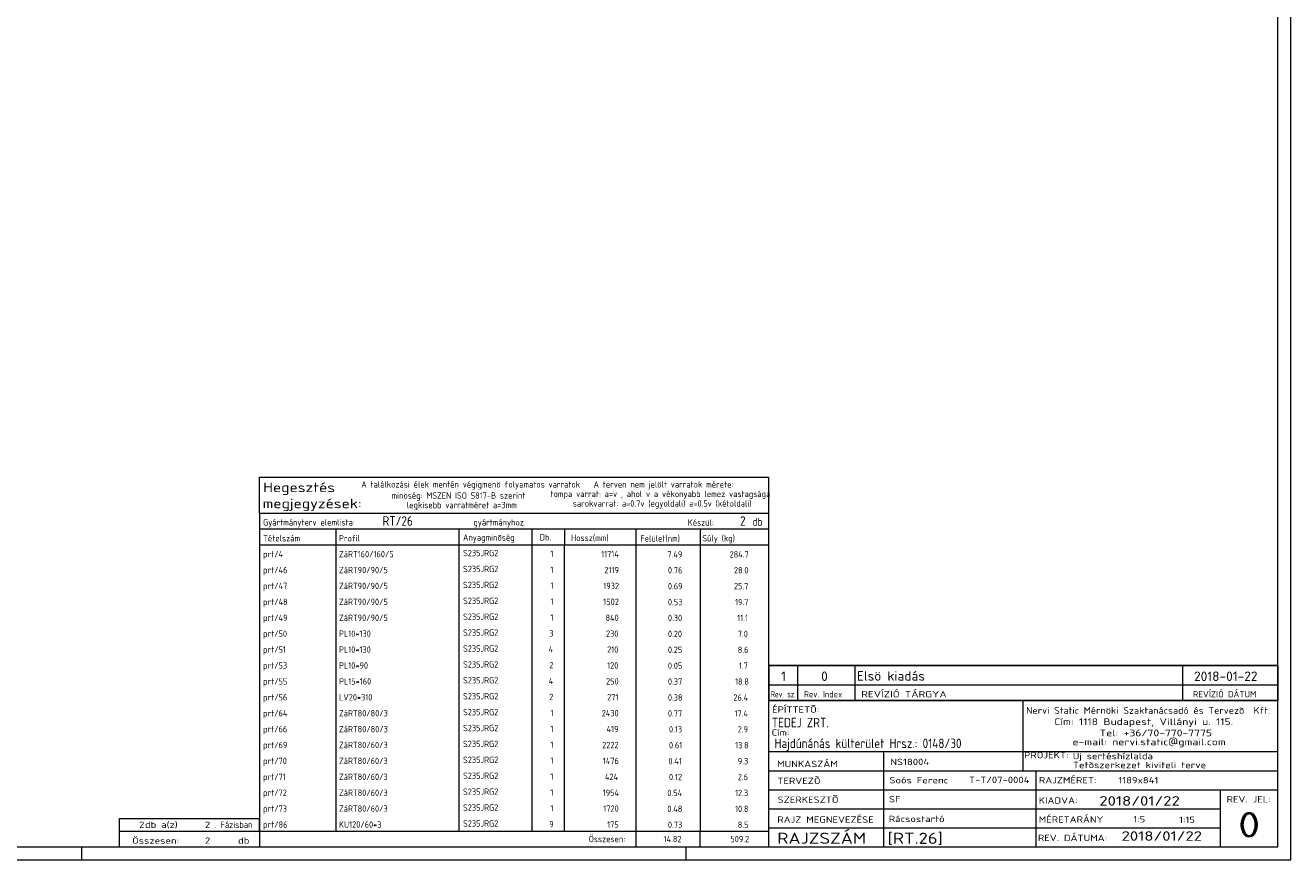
# Model space of a CAD drawing. Header units: millimetres. Extents: x 1 to 1188, y 1 to 840.
# Tile 4 of 6: x 790 to 1188, y 1 to 263. Entities that reach past the tile are written whole.
import ezdxf

# ---------------------------------------------------------------- set-up
doc = ezdxf.new("R2010")
doc.units = ezdxf.units.MM
doc.header["$LTSCALE"] = 0.6
doc.linetypes.add('XKITLINE00', pattern=[0])
doc.layers.add('DrawingSheet', color=5, linetype='Continuous', lineweight=0)
doc.layers.add('OtherObjectType', color=1, linetype='Continuous', lineweight=0)
doc.styles.add('ISOCPEUR', font='ISOCPEUR.TTF')

msp = doc.modelspace()

# ---------------------------------------------------------------- linework, layer by layer
at = {"layer": 'DrawingSheet', "color": 2, "linetype": 'XKITLINE00', "lineweight": 0}
for p, q in [((1188, 1), (1188, 840)), ((808, 1), (808, 5)), ((998, 1), (998, 5)), ((1, 1), (1188, 1))]:
    msp.add_line(p, q, dxfattribs=at)
at = {"layer": 'DrawingSheet', "color": 3, "linetype": 'XKITLINE00', "lineweight": 0}
for p, q in [((1184, 5), (1184, 836)), ((5, 5), (1184, 5))]:
    msp.add_line(p, q, dxfattribs=at)
at = {"layer": 'OtherObjectType', "color": 7, "linetype": 'XKITLINE00', "lineweight": 0}
for p, q in [((863.84, 110.05), (863.84, 121.3)), ((863.84, 121.3), (1023.84, 121.3)), ((1023.84, 121.3), (1023.84, 110.05)), ((863.84, 110.05), (1023.84, 110.05)), ((863.84, 110.05), (1023.84, 110.05)), ((863.84, 110.05), (863.84, 105.05)), ((1023.84, 110.05), (1023.84, 105.05)), ((863.84, 105.05), (1023.84, 105.05)), ((863.84, 105.05), (863.84, 100.05)), ((887.84, 105.05), (887.84, 100.05)), ((926.61, 100.05), (926.61, 105.05)), ((949.5, 105.05), (949.5, 100.05)), ((959.7, 105.05), (959.7, 100.17)), ((982.15, 105.05), (982.15, 100.05)), ((1002.33, 105.05), (1002.33, 100.05)), ((1023.84, 105.05), (1023.84, 100.05)), ((863.84, 100.05), (1023.84, 100.05)), ((863.84, 100.05), (863.84, 95.05)), ((887.84, 100.05), (887.84, 95.05)), ((926.61, 95.05), (926.61, 100.05)), ((949.5, 100.05), (949.5, 95.05)), ((959.67, 100.05), (959.67, 95.05)), ((982.18, 100.05), (982.18, 95.05)), ((1002.33, 100.05), (1002.33, 95.05)), ((1023.84, 100.05), (1023.84, 95.05)), ((863.84, 95.05), (863.84, 90.05)), ((887.84, 95.05), (887.84, 90.05)), ((926.61, 90.05), (926.61, 95.05)), ((949.5, 95.05), (949.5, 90.05)), ((959.67, 95.05), (959.67, 90.05)), ((982.18, 95.05), (982.18, 90.05)), ((1002.33, 95.05), (1002.33, 90.05)), ((1023.84, 95.05), (1023.84, 90.05)), ((863.84, 90.05), (863.84, 85.05)), ((887.84, 90.05), (887.84, 85.05)), ((926.61, 85.05), (926.61, 90.05)), ((949.5, 90.05), (949.5, 85.05)), ((959.67, 90.04), (959.67, 85.04)), ((982.18, 90.05), (982.18, 85.05)), ((1002.33, 90.05), (1002.33, 85.05)), ((1023.84, 90.05), (1023.84, 85.05)), ((863.84, 85.04), (863.84, 80.04)), ((887.84, 85.04), (887.84, 80.04)), ((926.61, 80.04), (926.61, 85.04)), ((949.5, 85.04), (949.5, 80.04)), ((959.67, 85.04), (959.67, 80.04)), ((982.18, 85.04), (982.18, 80.04)), ((1002.33, 85.04), (1002.33, 80.04)), ((1023.84, 85.04), (1023.84, 80.04)), ((863.84, 80.04), (863.84, 75.04)), ((887.84, 80.04), (887.84, 75.04)), ((926.61, 75.04), (926.61, 80.04)), ((949.5, 80.04), (949.5, 75.04)), ((959.67, 80.04), (959.67, 75.04)), ((982.18, 80.04), (982.18, 75.04)), ((1002.33, 80.04), (1002.33, 75.04)), ((1023.84, 80.04), (1023.84, 75.04)), ((863.84, 75.04), (863.84, 70.04)), ((887.84, 75.04), (887.84, 70.04)), ((926.61, 70.04), (926.61, 75.04)), ((949.5, 75.04), (949.5, 70.04)), ((959.67, 75.03), (959.67, 70.03)), ((982.18, 75.04), (982.18, 70.04)), ((1002.33, 75.04), (1002.33, 70.04)), ((1023.84, 75.04), (1023.84, 70.04)), ((863.84, 70.03), (863.84, 65.03)), ((887.84, 70.03), (887.84, 65.03)), ((926.61, 65.03), (926.61, 70.03)), ((949.5, 70.03), (949.5, 65.03)), ((959.67, 70.03), (959.67, 65.03)), ((982.18, 70.03), (982.18, 65.03)), ((1002.33, 70.03), (1002.33, 65.03)), ((1023.84, 70.03), (1023.84, 65.03)), ((863.84, 65.03), (863.84, 60.03)), ((887.84, 65.03), (887.84, 60.03)), ((926.61, 60.03), (926.61, 65.03)), ((949.5, 65.03), (949.5, 60.03)), ((959.67, 65.03), (959.67, 60.03)), ((982.18, 65.03), (982.18, 60.03)), ((1002.33, 65.03), (1002.33, 60.03)), ((1023.84, 65.03), (1023.84, 60.03)), ((863.84, 60.03), (863.84, 55.03)), ((887.84, 60.03), (887.84, 55.03)), ((926.61, 55.03), (926.61, 60.03)), ((949.5, 60.03), (949.5, 55.03)), ((959.67, 60.03), (959.67, 55.03)), ((982.18, 60.03), (982.18, 55.03)), ((1002.33, 60.03), (1002.33, 55.03)), ((1023.84, 60.03), (1023.84, 55.03)), ((1024, 62.05), (1184, 62.05)), ((1024, 62.05), (1024, 56.05)), ((1033, 62.05), (1033, 56.05)), ((1051, 62.05), (1051, 56.05)), ((1154, 62.05), (1154, 56.05)), ((1184, 62.05), (1184, 56.05)), ((1024, 56.05), (1024, 51.05)), ((1024, 56.05), (1184, 56.05)), ((1033, 56.05), (1033, 51.05)), ((1051, 56.05), (1051, 51.05)), ((1154, 56.05), (1154, 51.05)), ((1184, 56.05), (1184, 51.05)), ((863.84, 55.03), (863.84, 50.03)), ((887.84, 55.03), (887.84, 50.03)), ((926.61, 50.03), (926.61, 55.03)), ((949.5, 55.03), (949.5, 50.03)), ((959.67, 55.02), (959.67, 50.02)), ((982.18, 55.03), (982.18, 50.03)), ((1002.33, 55.03), (1002.33, 50.03)), ((1023.84, 55.03), (1023.84, 50.03)), ((863.84, 50.02), (863.84, 45.02)), ((887.84, 50.02), (887.84, 45.02)), ((926.61, 45.02), (926.61, 50.02)), ((949.5, 50.02), (949.5, 45.02)), ((959.67, 50.02), (959.67, 45.02)), ((982.18, 50.02), (982.18, 45.02)), ((1002.33, 50.02), (1002.33, 45.02)), ((1023.84, 51.05), (1023.84, 6.75)), ((1023.84, 51.05), (1184, 51.05)), ((1023.84, 50.02), (1023.84, 45.02)), ((1184, 51.05), (1024, 51.05)), ((1103.84, 51), (1103.84, 35)), ((1183.98, 5), (1184, 51.05)), ((863.84, 45.02), (863.84, 40.02)), ((887.84, 45.02), (887.84, 40.02)), ((926.61, 40.02), (926.61, 45.02)), ((949.5, 45.02), (949.5, 40.02)), ((959.67, 45.02), (959.67, 40.02)), ((982.18, 45.02), (982.18, 40.02)), ((1002.33, 45.02), (1002.33, 40.02)), ((1023.84, 45.02), (1023.84, 40.02)), ((863.84, 40.02), (863.84, 35.02)), ((887.84, 40.02), (887.84, 35.02)), ((926.61, 35.02), (926.61, 40.02)), ((949.5, 40.02), (949.5, 35.02)), ((959.67, 40.01), (959.67, 35.01)), ((982.18, 40.02), (982.18, 35.02)), ((1002.33, 40.02), (1002.33, 35.02)), ((1023.84, 40.02), (1023.84, 35.02)), ((863.84, 35.01), (863.84, 30.01)), ((887.84, 35.01), (887.84, 30.01)), ((926.61, 30.01), (926.61, 35.01)), ((949.5, 35.01), (949.5, 30.01)), ((959.67, 35.01), (959.67, 30.01)), ((982.18, 35.01), (982.18, 30.01)), ((1002.33, 35.01), (1002.33, 30.01)), ((1023.84, 35.01), (1023.84, 30.01)), ((1023.98, 35), (1183.98, 35)), ((1059.98, 35), (1059.98, 5)), ((1103.84, 35), (1103.84, 29)), ((863.84, 30.01), (863.84, 25.01)), ((887.84, 30.01), (887.84, 25.01)), ((926.61, 25.01), (926.61, 30.01)), ((949.5, 30.01), (949.5, 25.01)), ((959.67, 30.01), (959.67, 25.01)), ((982.18, 30.01), (982.18, 25.01)), ((1002.33, 30.01), (1002.33, 25.01)), ((1023.84, 30.01), (1023.84, 25.01)), ((1023.98, 29), (1107.84, 29)), ((1107.84, 29), (1107.84, 5)), ((1107.84, 29), (1183.84, 29)), ((863.84, 25.01), (863.84, 20.01)), ((887.84, 25.01), (887.84, 20.01)), ((926.61, 20.01), (926.61, 25.01)), ((949.5, 25.01), (949.5, 20.01)), ((959.67, 25.01), (959.67, 20.01)), ((982.18, 25.01), (982.18, 20.01)), ((1002.33, 25.01), (1002.33, 20.01)), ((1023.84, 25.01), (1023.84, 20.01)), ((863.84, 20.01), (863.84, 15.01)), ((887.84, 20.01), (887.84, 15.01)), ((926.61, 15.01), (926.61, 20.01)), ((949.5, 20.01), (949.5, 15.01)), ((959.67, 20), (959.67, 15)), ((982.18, 20.01), (982.18, 15.01)), ((1002.33, 20.01), (1002.33, 15.01)), ((1023.84, 20.01), (1023.84, 15.01)), ((1023.98, 23), (1183.98, 23)), ((1165.84, 23), (1165.84, 5)), ((1023.98, 17), (1165.84, 17)), ((819.84, 10), (819.84, 14)), ((819.84, 14), (863.84, 14)), ((863.84, 15), (863.84, 10)), ((863.84, 10), (863.84, 14)), ((887.84, 15), (887.84, 10)), ((926.61, 10), (926.61, 15)), ((949.5, 15), (949.5, 10)), ((959.67, 15), (959.67, 10)), ((982.18, 15), (982.18, 10)), ((1002.33, 15), (1002.33, 10)), ((1023.84, 15), (1023.84, 10)), ((819.84, 10), (863.84, 10)), ((819.85, 5.02), (819.84, 9.99)), ((819.84, 9.98), (863.74, 9.98)), ((863.84, 10), (1023.84, 10)), ((863.84, 10), (863.84, 5)), ((982.19, 10), (982.19, 5)), ((1002.31, 10), (1002.31, 5)), ((1023.84, 10), (1023.84, 5)), ((1023.98, 11), (1165.98, 11)), ((819.89, 5.03), (863.79, 5.03)), ((863.84, 5), (1023.84, 5)), ((1023.98, 5), (1183.98, 5))]:
    msp.add_line(p, q, dxfattribs=at)
at = {"layer": 'OtherObjectType', "color": 1, "linetype": 'XKITLINE00', "lineweight": 0}
for p, q in [((1184, 62.05), (1024, 62.05)), ((1024, 56.05), (1184, 56.05))]:
    msp.add_line(p, q, dxfattribs=at)

# ---------------------------------------------------------------- texts
at = {"layer": 'OtherObjectType', "color": 7, "style": 'ISOCPEUR'}
for s, height, width, p in [('Hegesztés', 3, 1.19, (864.99, 116.61)), ('A találkozási élek mentén végigmenö folyamatos varratok', 2, 0.85, (895.84, 118.05)), ('A terven nem jelölt varratok mérete:', 2, 0.85, (968.86, 118.05)), ('minöség: MSZEN ISO 5817-B szerint', 2, 0.85, (905.34, 114.55)), ('tompa varrat: a=v , ahol v a vékonyabb lemez vastagsága', 2, 0.85, (955.34, 115.05)), ('megjegyzések:', 3, 1.19, (864.84, 111.55)), ('legkisebb varratméret a=3mm', 2, 0.85, (910.16, 111.55)), ('sarokvarrat: a=0.7v (egyoldali) a=0.5v (kétoldali)', 2, 0.85, (962.34, 112.05)), ('Gyártmányterv elemlista:                               gyártmányhoz.', 2, 0.85, (864.99, 106.11)), ('Készül:', 2, 0.85, (998.47, 106.05)), ('db', 2.5, 0.85, (1018.84, 106.05)), ('Tételszám', 2, 0.85, (864.99, 101.11)), ('Anyagminõség', 2, 0.85, (927.83, 101.34)), ('Db.', 2, 0.85, (951.96, 101.4)), ('Hossz(mm)', 2, 0.85, (961.78, 101.25)), ('Súly (kg)', 2, 0.85, (1003.05, 101.11)), ('Profil', 2, 0.85, (888.84, 101.11)), ('Felület(nm)', 2, 0.85, (983.56, 101.05)), ('1', 3, 1.017001, (1027.82, 57.2)), ('0', 3, 1.017001, (1040.4, 57.2)), ('Elsö kiadás', 3, 1.017001, (1051.63, 57.31)), ('2018-01-22', 3, 1.017001, (1157.62, 57.2)), ('Rev. sz.', 2, 0.68, (1024.54, 52.05)), ('Rev. Index', 2, 0.85, (1035, 52.05)), ('REVÍZIÓ TÁRGYA', 2, 1.275, (1053, 52.05)), ('REVÍZIÓ DÁTUM', 2, 1.02, (1157.28, 52.05)), ('ÉPÍTTETÕ:', 2, 1.211571, (1024.96, 47.22)), ('Nervi Static Mérnöki\xa0Szaktanácsadó\xa0és\xa0Tervezõ  Kft.', 2.1176, 1.08375, (1104.84, 46.88)), ('TEDEJ ZRT.', 3, 0.85, (1024.87, 42.62)), ('Cím:\xa01118 Budapest, Villányi u. 115.', 2.1176, 1.250101, (1113.68, 43.35)), ('Cím:', 2, 1.211571, (1024.84, 40)), ('Tel:\xa0+36/70-770-7775', 2.1176, 1.250101, (1127.91, 39.82)), ('Hajdúnánás külterület Hrsz.: 0148/30', 3, 0.85, (1025.73, 36.1)), ('e-mail:\xa0nervi.static@gmail.com', 2.1176, 1.250101, (1119.38, 37)), ('MUNKASZÁM', 2, 1.211571, (1026.55, 30.12)), ('NS18004', 2, 1.211571, (1062.17, 30.76)), ('PROJEKT:', 2, 1.211571, (1104.18, 32.9)), ('Tetõszerkezet kiviteli terve', 2, 1.211571, (1119.54, 29.78)), ('Új sertéshízlalda', 2, 1.211571, (1119.47, 32.6)), ('TERVEZÕ', 2, 1.211571, (1026.63, 24.79)), ('Soós Ferenc', 2, 1.211571, (1061.84, 25)), ('T-T/07-0004', 2, 1.211571, (1086.86, 25.11)), ('RAJZMÉRET:', 2, 1.211571, (1108.84, 25)), ('1189x841', 2, 1.211571, (1133.84, 25)), ('SZERKESZTÕ', 2, 1.211571, (1026.72, 18.87)), ('SF', 2, 1.211571, (1061.72, 19.04)), ('KIADVA:', 2, 1.211571, (1108.78, 18.64)), ('2018/01/22', 3, 1.275, (1127.84, 18)), ('REV. JEL:', 2, 1.211571, (1167.84, 19)), ('0', 8, 1.275, (1171.45, 8)), ('2', 2, 1.211571, (825.99, 11)), ('db a(z)', 2, 1.211571, (827.84, 11)), ('2', 2, 1.211571, (846.7, 11)), ('. Fázisban', 2, 0.935, (849.84, 11)), ('RAJZ MEGNEVEZÉSE', 2, 1.211571, (1026.62, 12.62)), ('Rácsostartó', 2, 1.211571, (1061.65, 12.82)), ('MÉRETARÁNY', 2, 1.211571, (1108.78, 12.65)), ('1:5', 2, 1.211571, (1138.51, 12.72)), ('1:15', 2, 1.211571, (1152.92, 12.55)), ('Összesen:            db', 2, 1.211571, (823.84, 6)), ('2', 2, 1.211571, (846.7, 6)), ('Összesen:', 2, 0.85, (967.33, 6.5)), ('RAJZSZÁM', 3.5, 1.211571, (1026.62, 6)), ('[RT.26]', 3.5, 1.211571, (1061.3, 5.99)), ('REV. DÁTUMA:', 2, 1.211571, (1108.53, 6.85)), ('2018/01/22', 3, 1.275, (1134.83, 6.95))]:
    msp.add_text(s, height=height, dxfattribs=dict(at, width=width)).set_placement(p)
at = {"layer": 'OtherObjectType', "color": 5, "style": 'ISOCPEUR', "width": 0.85}
for s, height, p in [('RT/26', 3, (902.52, 106.05)), ('2', 3, (1014.89, 106.05)), ('prt/4', 2, (864.99, 96.11)), ('ZáRT160/160/5', 2, (888.84, 96.11)), ('S235JRG2', 2, (927.83, 96.45)), ('1', 2, (955.28, 96.22)), ('11714', 2, (971.23, 96.11)), ('7.49', 2, (992.06, 96.05)), ('284.7', 2, (1011.61, 96.05)), ('prt/46', 2, (864.99, 91.11)), ('ZáRT90/90/5', 2, (888.84, 91.11)), ('S235JRG2', 2, (927.83, 91.45)), ('1', 2, (955.28, 91.22)), ('2119', 2, (972.27, 91.11)), ('0.76', 2, (992.23, 91.05)), ('28.0', 2, (1012.99, 91.05)), ('prt/47', 2, (864.99, 86.11)), ('ZáRT90/90/5', 2, (888.84, 86.11)), ('S235JRG2', 2, (927.83, 86.44)), ('1', 2, (955.28, 86.21)), ('1932', 2, (971.92, 86.11)), ('0.69', 2, (992.23, 86.04)), ('25.7', 2, (1012.99, 86.04)), ('prt/48', 2, (864.99, 81.1)), ('ZáRT90/90/5', 2, (888.84, 81.1)), ('S235JRG2', 2, (927.83, 81.44)), ('1', 2, (955.28, 81.21)), ('1502', 2, (971.92, 81.1)), ('0.53', 2, (992.23, 81.04)), ('19.7', 2, (1013.33, 81.04)), ('prt/49', 2, (864.99, 76.1)), ('ZáRT90/90/5', 2, (888.84, 76.1)), ('S235JRG2', 2, (927.83, 76.44)), ('1', 2, (955.28, 76.21)), ('840', 2, (972.61, 76.1)), ('0.30', 2, (992.23, 76.04)), ('11.1', 2, (1014.02, 76.04)), ('prt/50', 2, (864.99, 71.1)), ('PL10*130', 2, (888.84, 71.1)), ('S235JRG2', 2, (927.83, 71.44)), ('3', 2, (954.94, 71.2)), ('230', 2, (972.78, 71.1)), ('0.20', 2, (992.23, 71.03)), ('7.0', 2, (1014.19, 71.03)), ('prt/51', 2, (864.99, 66.09)), ('PL10*130', 2, (888.84, 66.09)), ('S235JRG2', 2, (927.83, 66.43)), ('4', 2, (954.76, 66.2)), ('210', 2, (973.13, 66.09)), ('0.25', 2, (992.23, 66.03)), ('8.6', 2, (1014.19, 66.03)), ('prt/53', 2, (864.99, 61.09)), ('PL10*90', 2, (888.84, 61.09)), ('S235JRG2', 2, (927.83, 61.43)), ('2', 2, (954.94, 61.2)), ('120', 2, (973.13, 61.09)), ('0.05', 2, (992.23, 61.03)), ('1.7', 2, (1014.54, 61.03)), ('prt/55', 2, (864.99, 56.09)), ('PL15*160', 2, (888.84, 56.09)), ('S235JRG2', 2, (927.83, 56.43)), ('4', 2, (954.76, 56.2)), ('250', 2, (972.78, 56.09)), ('0.37', 2, (992.23, 56.03)), ('18.8', 2, (1013.33, 56.03)), ('prt/56', 2, (864.99, 51.09)), ('LV20*310', 2, (888.84, 51.09)), ('S235JRG2', 2, (927.83, 51.42)), ('2', 2, (954.94, 51.19)), ('271', 2, (973.13, 51.09)), ('0.38', 2, (992.23, 51.02)), ('26.4', 2, (1012.82, 51.02)), ('prt/64', 2, (864.99, 46.08)), ('ZáRT80/80/3', 2, (888.84, 46.08)), ('S235JRG2', 2, (927.83, 46.42)), ('1', 2, (955.28, 46.19)), ('2430', 2, (971.41, 46.08)), ('0.77', 2, (992.23, 46.02)), ('17.4', 2, (1013.16, 46.02)), ('prt/66', 2, (864.99, 41.08)), ('ZáRT80/80/3', 2, (888.84, 41.08)), ('S235JRG2', 2, (927.83, 41.42)), ('1', 2, (955.28, 41.19)), ('419', 2, (972.95, 41.08)), ('0.13', 2, (992.58, 41.02)), ('2.9', 2, (1014.19, 41.02)), ('prt/69', 2, (864.99, 36.08)), ('ZáRT80/60/3', 2, (888.84, 36.08)), ('S235JRG2', 2, (927.83, 36.42)), ('1', 2, (955.28, 36.18)), ('2222', 2, (971.58, 36.08)), ('0.61', 2, (992.58, 36.01)), ('13.8', 2, (1013.33, 36.01)), ('prt/70', 2, (864.99, 31.07)), ('ZáRT80/60/3', 2, (888.84, 31.07)), ('S235JRG2', 2, (927.83, 31.41)), ('1', 2, (955.28, 31.18)), ('1476', 2, (971.75, 31.07)), ('0.41', 2, (992.4, 31.01)), ('9.3', 2, (1014.19, 31.01)), ('prt/71', 2, (864.99, 26.07)), ('ZáRT80/60/3', 2, (888.84, 26.07)), ('S235JRG2', 2, (927.83, 26.41)), ('1', 2, (955.28, 26.18)), ('424', 2, (972.44, 26.07)), ('0.12', 2, (992.58, 26.01)), ('2.6', 2, (1014.19, 26.01)), ('prt/72', 2, (864.99, 21.07)), ('ZáRT80/60/3', 2, (888.84, 21.07)), ('S235JRG2', 2, (927.83, 21.41)), ('1', 2, (955.28, 21.18)), ('1954', 2, (971.75, 21.07)), ('0.54', 2, (992.06, 21.01)), ('12.3', 2, (1013.33, 21.01)), ('prt/73', 2, (864.99, 16.07)), ('ZáRT80/60/3', 2, (888.84, 16.07)), ('S235JRG2', 2, (927.83, 16.4)), ('1', 2, (955.28, 16.17)), ('1720', 2, (971.92, 16.07)), ('0.48', 2, (992.06, 16)), ('10.8', 2, (1013.33, 16)), ('prt/86', 2, (864.99, 11.06)), ('KU120/60*3', 2, (888.84, 11.06)), ('S235JRG2', 2, (927.83, 11.4)), ('9', 2, (954.94, 11.17)), ('175', 2, (973.13, 11.06)), ('0.73', 2, (992.23, 11)), ('8.5', 2, (1014.19, 11)), ('14.82', 2, (990.86, 6.5)), ('509.2', 2, (1011.86, 6.5))]:
    msp.add_text(s, height=height, dxfattribs=at).set_placement(p)

doc.saveas('drawing.dxf')
